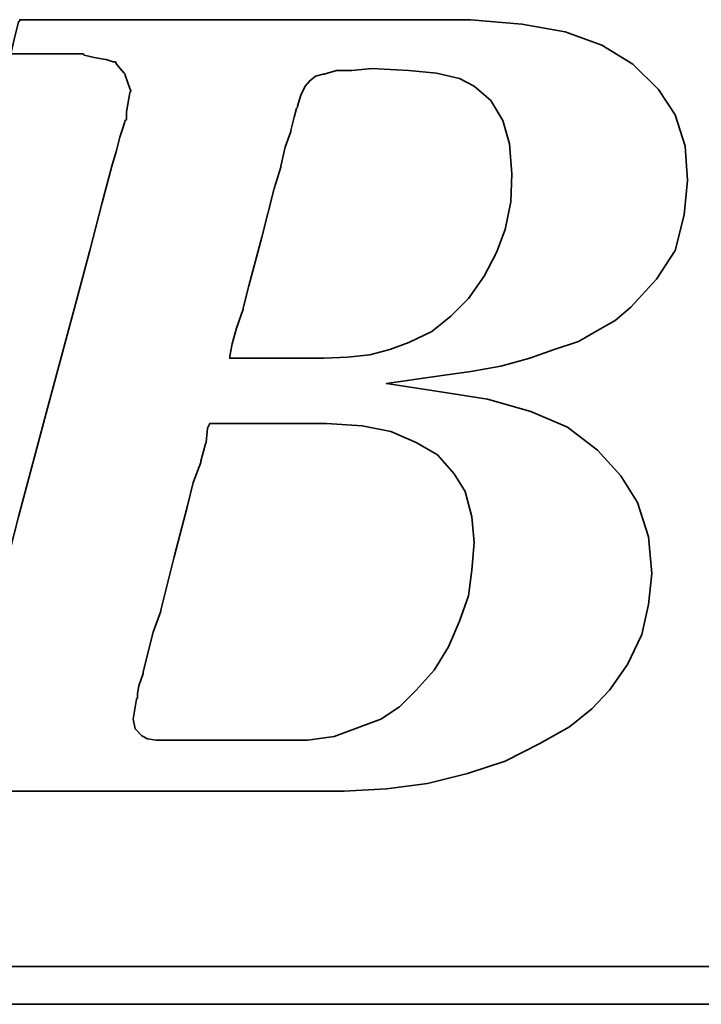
# Model space of a CAD drawing. Extents: x 8 to 593, y 42 to 126.
# Tile 33 of 51: x 146.49 to 147.74, y 90.55 to 92.37. Entities that reach past the tile are written whole.
import ezdxf

# ---------------------------------------------------------------- set-up
doc = ezdxf.new("R2010")
doc.units = 0
doc.header["$LTSCALE"] = 3
doc.header["$MEASUREMENT"] = 0
doc.layers.add('DIM', color=4, linetype='CONTINUOUS')
doc.layers.add('layer 1', color=7, linetype='CONTINUOUS')

# ---------------------------------------------------------------- blocks, each defined once
blk = doc.blocks.new('TBI MOTION logo(完整正式版)')
at = {"layer": 'layer 1', "color": 22, "lineweight": 35}
for points, knots in [([(-64.65375, -6.86375), (-64.65375, -6.86375), (-64.84375, -7.29625), (-64.84375, -7.29625), (-64.84375, -7.29625), (-64.84375, -7.29625), (-64.86875, -7.34375), (-64.86875, -7.34375), (-64.86875, -7.34375), (-64.86875, -7.34375), (-64.86875, -7.36875), (-64.86875, -7.36875), (-64.86875, -7.36875), (-64.86875, -7.36875), (-65.15375, -7.65375), (-65.15375, -7.65375), (-65.15375, -7.65375), (-65.15375, -7.65375), (-65.17875, -7.65375), (-65.17875, -7.65375), (-65.17875, -7.65375), (-65.17875, -7.65375), (-65.20375, -7.67875), (-65.20375, -7.67875), (-65.20375, -7.67875), (-65.20375, -7.67875), (-65.58875, -7.87125), (-65.58875, -7.87125), (-65.58875, -7.87125), (-65.58875, -7.87125), (-65.63375, -7.87125), (-65.63375, -7.87125), (-65.63375, -7.87125), (-65.63375, -7.87125), (-65.65875, -7.89375), (-65.65875, -7.89375), (-65.65875, -7.89375), (-65.65875, -7.89375), (-66.09375, -7.94375), (-66.09375, -7.94375), (-66.09375, -7.94375), (-66.09375, -7.94375), (-66.11375, -7.94375), (-66.11375, -7.94375), (-66.11375, -7.94375), (-66.11375, -7.94375), (-66.16375, -7.94375), (-66.16375, -7.94375), (-66.16375, -7.94375), (-66.16375, -7.94375), (-66.30875, -7.94375), (-66.30875, -7.94375), (-66.30875, -7.94375), (-66.30875, -7.94375), (-66.69375, -7.94375), (-66.69375, -7.94375), (-66.69375, -7.94375), (-66.69375, -7.94375), (-67.07375, -7.94375), (-67.07375, -7.94375), (-67.07375, -7.94375), (-67.07375, -7.94375), (-67.12375, -7.94375), (-67.12375, -7.94375), (-67.12375, -7.94375), (-67.12375, -7.94375), (-67.12375, -7.96625), (-67.12375, -7.96625), (-67.12375, -7.96625), (-67.12375, -7.96625), (-67.14875, -7.99125), (-67.14875, -7.99125), (-67.14875, -7.99125), (-67.14875, -7.99125), (-67.24375, -8.34875), (-67.24375, -8.34875), (-67.24375, -8.34875), (-67.24375, -8.34875), (-67.31375, -8.68625), (-67.31375, -8.68625), (-67.31375, -8.68625), (-67.31375, -8.68625), (-67.26875, -8.68625), (-67.26875, -8.68625), (-67.26875, -8.68625), (-67.26875, -8.68625), (-67.07375, -8.68625), (-67.07375, -8.68625), (-67.07375, -8.68625), (-67.07375, -8.68625), (-66.54875, -8.68625), (-66.54875, -8.68625), (-66.54875, -8.68625), (-66.54875, -8.68625), (-65.82625, -8.68625), (-65.82625, -8.68625), (-65.82625, -8.68625), (-65.82625, -8.68625), (-65.01375, -8.68625), (-65.01375, -8.68625), (-65.01375, -8.68625), (-65.01375, -8.68625), (-64.05375, -8.68625), (-64.05375, -8.68625), (-64.05375, -8.68625), (-64.05375, -8.68625), (-62.08375, -8.68625), (-62.08375, -8.68625), (-62.08375, -8.68625), (-62.08375, -8.68625), (-60.06875, -8.68625), (-60.06875, -8.68625), (-60.06875, -8.68625), (-60.06875, -8.68625), (-59.10875, -8.68625), (-59.10875, -8.68625), (-59.10875, -8.68625), (-59.10875, -8.68625), (-58.29375, -8.68625), (-58.29375, -8.68625), (-58.29375, -8.68625), (-58.29375, -8.68625), (-57.57375, -8.68625), (-57.57375, -8.68625), (-57.57375, -8.68625), (-57.57375, -8.68625), (-57.04875, -8.68625), (-57.04875, -8.68625), (-57.04875, -8.68625), (-57.04875, -8.68625), (-56.85375, -8.68625), (-56.85375, -8.68625), (-56.85375, -8.68625), (-56.85375, -8.68625), (-56.70875, -8.68625), (-56.70875, -8.68625), (-56.70875, -8.68625), (-56.70875, -8.68625), (-56.61375, -8.68625), (-56.61375, -8.68625), (-56.61375, -8.68625), (-56.61375, -8.68625), (-56.56875, -8.68625), (-56.56875, -8.68625), (-56.56875, -8.68625), (-56.56875, -8.68625), (-55.65375, -8.63875), (-55.65375, -8.63875), (-55.65375, -8.63875), (-55.65375, -8.63875), (-54.76875, -8.51875), (-54.76875, -8.51875), (-54.76875, -8.51875), (-54.76875, -8.51875), (-53.90375, -8.30375), (-53.90375, -8.30375), (-53.90375, -8.30375), (-53.90375, -8.30375), (-53.08875, -8.03875), (-53.08875, -8.03875), (-53.08875, -8.03875), (-53.08875, -8.03875), (-52.34375, -7.65375), (-52.34375, -7.65375), (-52.34375, -7.65375), (-52.34375, -7.65375), (-51.69875, -7.29625), (-51.69875, -7.29625), (-51.69875, -7.29625), (-51.69875, -7.29625), (-51.21875, -6.91125), (-51.21875, -6.91125), (-51.21875, -6.91125), (-51.21875, -6.91125), (-50.83375, -6.50375), (-50.83375, -6.50375), (-50.83375, -6.50375), (-50.83375, -6.50375), (-50.44875, -5.94875), (-50.44875, -5.94875), (-50.44875, -5.94875), (-50.44875, -5.94875), (-50.13875, -5.30375), (-50.13875, -5.30375), (-50.13875, -5.30375), (-50.13875, -5.30375), (-49.99375, -4.65375), (-49.99375, -4.65375), (-49.99375, -4.65375), (-49.99375, -4.65375), (-49.92375, -3.98375), (-49.92375, -3.98375), (-49.92375, -3.98375), (-49.92375, -3.98375), (-49.99375, -3.19374), (-49.99375, -3.19374), (-49.99375, -3.19374), (-49.99375, -3.19374), (-50.23374, -2.44874), (-50.23374, -2.44874), (-50.23374, -2.44874), (-50.23374, -2.44874), (-50.59375, -1.87374), (-50.59375, -1.87374), (-50.59375, -1.87374), (-50.59375, -1.87374), (-51.09875, -1.31874), (-51.09875, -1.31874), (-51.09875, -1.31874), (-51.09875, -1.31874), (-51.74375, -0.81875), (-51.74375, -0.81875), (-51.74375, -0.81875), (-51.74375, -0.81875), (-52.53875, -0.48125), (-52.53875, -0.48125), (-52.53875, -0.48125), (-52.53875, -0.48125), (-53.47375, -0.21875), (-53.47375, -0.21875), (-53.47375, -0.21875), (-53.47375, -0.21875), (-54.52875, -0.04874), (-54.52875, -0.04874), (-54.52875, -0.04874), (-54.52875, -0.04874), (-55.65375, 0.12125), (-55.65375, 0.12125), (-55.65375, 0.12125), (-55.65375, 0.12125), (-54.50375, 0.28624), (-54.50375, 0.28624), (-54.50375, 0.28624), (-54.50375, 0.28624), (-53.83375, 0.38124), (-53.83375, 0.38124), (-53.83375, 0.38124), (-53.83375, 0.38124), (-53.18375, 0.50125), (-53.18375, 0.50125), (-53.18375, 0.50125), (-53.18375, 0.50125), (-52.55875, 0.66874), (-52.55875, 0.66874), (-52.55875, 0.66874), (-52.55875, 0.66874), (-52.03375, 0.86124), (-52.03375, 0.86124), (-52.03375, 0.86124), (-52.03375, 0.86124), (-51.50374, 1.03124), (-51.50374, 1.03124), (-51.50374, 1.03124), (-51.50374, 1.03124), (-51.09875, 1.27125), (-51.09875, 1.27125), (-51.09875, 1.27125), (-51.09875, 1.27125), (-50.71375, 1.48624), (-50.71375, 1.48624), (-50.71375, 1.48624), (-50.71375, 1.48624), (-50.37625, 1.77625), (-50.37625, 1.77625), (-50.37625, 1.77625), (-50.37625, 1.77625), (-49.82375, 2.37625), (-49.82375, 2.37625), (-49.82375, 2.37625), (-49.82375, 2.37625), (-49.41875, 2.99625), (-49.41875, 2.99625), (-49.41875, 2.99625), (-49.41875, 2.99625), (-49.22375, 3.76625), (-49.22375, 3.76625), (-49.22375, 3.76625), (-49.22375, 3.76625), (-49.15375, 4.50874), (-49.15375, 4.50874), (-49.15375, 4.50874), (-49.15375, 4.50874), (-49.20375, 5.25125), (-49.20375, 5.25125), (-49.20375, 5.25125), (-49.20375, 5.25125), (-49.41875, 5.92625), (-49.41875, 5.92625), (-49.41875, 5.92625), (-49.41875, 5.92625), (-49.77875, 6.47625), (-49.77875, 6.47625), (-49.77875, 6.47625), (-49.77875, 6.47625), (-50.33125, 7.02624), (-50.33125, 7.02624), (-50.33125, 7.02624), (-50.33125, 7.02624), (-51.00125, 7.43625), (-51.00125, 7.43625), (-51.00125, 7.43625), (-51.00125, 7.43625), (-51.79375, 7.72625), (-51.79375, 7.72625), (-51.79375, 7.72625), (-51.79375, 7.72625), (-52.72875, 7.89124), (-52.72875, 7.89124), (-52.72875, 7.89124), (-52.72875, 7.89124), (-53.83375, 7.98625), (-53.83375, 7.98625), (-53.83375, 7.98625), (-53.83375, 7.98625), (-53.92875, 7.98625), (-53.92875, 7.98625), (-53.92875, 7.98625), (-53.92875, 7.98625), (-54.26375, 7.98625), (-54.26375, 7.98625), (-54.26375, 7.98625), (-54.26375, 7.98625), (-54.74375, 7.98625), (-54.74375, 7.98625), (-54.74375, 7.98625), (-54.74375, 7.98625), (-55.36875, 7.98625), (-55.36875, 7.98625), (-55.36875, 7.98625), (-55.36875, 7.98625), (-56.13375, 7.98625), (-56.13375, 7.98625), (-56.13375, 7.98625), (-56.13375, 7.98625), (-56.94875, 7.98625), (-56.94875, 7.98625), (-56.94875, 7.98625), (-56.94875, 7.98625), (-58.77625, 7.98625), (-58.77625, 7.98625), (-58.77625, 7.98625), (-58.77625, 7.98625), (-60.59875, 7.98625), (-60.59875, 7.98625), (-60.59875, 7.98625), (-60.59875, 7.98625), (-61.41375, 7.98625), (-61.41375, 7.98625), (-61.41375, 7.98625), (-61.41375, 7.98625), (-62.17875, 7.98625), (-62.17875, 7.98625), (-62.17875, 7.98625), (-62.17875, 7.98625), (-62.80375, 7.98625), (-62.80375, 7.98625), (-62.80375, 7.98625), (-62.80375, 7.98625), (-63.30625, 7.98625), (-63.30625, 7.98625), (-63.30625, 7.98625), (-63.30625, 7.98625), (-63.57375, 7.98625), (-63.57375, 7.98625), (-63.57375, 7.98625), (-63.57375, 7.98625), (-63.57375, 7.96375), (-63.57375, 7.96375), (-63.57375, 7.96375), (-63.57375, 7.96375), (-63.59875, 7.94125), (-63.59875, 7.94125), (-63.59875, 7.94125), (-63.59875, 7.94125), (-63.69375, 7.55625), (-63.69375, 7.55625), (-63.69375, 7.55625), (-63.69375, 7.55625), (-63.76375, 7.24624), (-63.76375, 7.24624), (-63.76375, 7.24624), (-63.76375, 7.24624), (-63.23875, 7.24624), (-63.23875, 7.24624), (-63.23875, 7.24624), (-63.23875, 7.24624), (-62.75875, 7.24624), (-62.75875, 7.24624), (-62.75875, 7.24624), (-62.75875, 7.24624), (-62.61125, 7.24624), (-62.61125, 7.24624), (-62.61125, 7.24624), (-62.61125, 7.24624), (-62.56625, 7.24624), (-62.56625, 7.24624), (-62.56625, 7.24624), (-62.56625, 7.24624), (-62.22875, 7.24624), (-62.22875, 7.24624), (-62.22875, 7.24624), (-62.22875, 7.24624), (-62.20375, 7.24624), (-62.20375, 7.24624), (-62.20375, 7.24624), (-62.20375, 7.24624), (-62.17875, 7.21875), (-62.17875, 7.21875), (-62.17875, 7.21875), (-62.17875, 7.21875), (-61.96375, 7.17125), (-61.96375, 7.17125), (-61.96375, 7.17125), (-61.96375, 7.17125), (-61.72375, 7.12624), (-61.72375, 7.12624), (-61.72375, 7.12624), (-61.72375, 7.12624), (-61.70375, 7.12624), (-61.70375, 7.12624), (-61.70375, 7.12624), (-61.70375, 7.12624), (-61.55875, 7.07624), (-61.55875, 7.07624), (-61.55875, 7.07624), (-61.55875, 7.07624), (-61.50875, 7.07624), (-61.50875, 7.07624), (-61.50875, 7.07624), (-61.50875, 7.07624), (-61.48375, 7.02624), (-61.48375, 7.02624), (-61.48375, 7.02624), (-61.48375, 7.02624), (-61.31875, 6.83375), (-61.31875, 6.83375), (-61.31875, 6.83375), (-61.31875, 6.83375), (-61.29375, 6.81125), (-61.29375, 6.81125), (-61.29375, 6.81125), (-61.29375, 6.81125), (-61.29375, 6.78625), (-61.29375, 6.78625), (-61.29375, 6.78625), (-61.29375, 6.78625), (-61.19875, 6.50124), (-61.19875, 6.50124), (-61.19875, 6.50124), (-61.19875, 6.50124), (-61.17375, 6.45124), (-61.17375, 6.45124), (-61.17375, 6.45124), (-61.17375, 6.45124), (-61.19875, 6.40625), (-61.19875, 6.40625), (-61.19875, 6.40625), (-61.19875, 6.40625), (-61.26875, 5.99624), (-61.26875, 5.99624), (-61.26875, 5.99624), (-61.26875, 5.99624), (-61.26875, 5.85125), (-61.26875, 5.85125), (-61.26875, 5.85125), (-61.26875, 5.85125), (-61.26875, 5.82625), (-61.26875, 5.82625), (-61.26875, 5.82625), (-61.26875, 5.82625), (-61.29375, 5.80625), (-61.29375, 5.80625), (-61.29375, 5.80625), (-61.29375, 5.80625), (-61.34125, 5.66125), (-61.34125, 5.66125), (-61.34125, 5.66125), (-61.34125, 5.66125), (-61.41375, 5.44625), (-61.41375, 5.44625), (-61.41375, 5.44625), (-61.41375, 5.44625), (-61.48375, 5.15625), (-61.48375, 5.15625), (-61.48375, 5.15625), (-61.48375, 5.15625), (-61.58375, 4.82124), (-61.58375, 4.82124), (-61.58375, 4.82124), (-61.58375, 4.82124), (-61.79875, 4.00375), (-61.79875, 4.00375), (-61.79875, 4.00375), (-61.79875, 4.00375), (-62.05875, 2.99625), (-62.05875, 2.99625), (-62.05875, 2.99625), (-62.05875, 2.99625), (-62.34875, 1.91625), (-62.34875, 1.91625), (-62.34875, 1.91625), (-62.34875, 1.91625), (-62.97375, -0.41124), (-62.97375, -0.41124), (-62.97375, -0.41124), (-62.97375, -0.41124), (-63.59875, -2.75875), (-63.59875, -2.75875), (-63.59875, -2.75875), (-63.59875, -2.75875), (-63.88375, -3.86374), (-63.88375, -3.86374), (-63.88375, -3.86374), (-63.88375, -3.86374), (-64.14875, -4.82374), (-64.14875, -4.82374), (-64.14875, -4.82374), (-64.14875, -4.82374), (-64.36375, -5.64125), (-64.36375, -5.64125), (-64.36375, -5.64125), (-64.36375, -5.64125), (-64.43625, -5.97625), (-64.43625, -5.97625), (-64.43625, -5.97625), (-64.43625, -5.97625), (-64.50875, -6.28625), (-64.50875, -6.28625), (-64.50875, -6.28625), (-64.50875, -6.28625), (-64.50875, -6.30875), (-64.50875, -6.30875), (-64.50875, -6.30875), (-64.50875, -6.30875), (-64.57875, -6.50375), (-64.57875, -6.50375), (-64.57875, -6.50375), (-64.57875, -6.50375), (-64.62875, -6.69625), (-64.62875, -6.69625), (-64.62875, -6.69625), (-64.62875, -6.69625), (-64.62875, -6.76875), (-64.62875, -6.76875), (-64.62875, -6.76875), (-64.62875, -6.76875), (-64.62875, -6.81375), (-64.62875, -6.81375), (-64.62875, -6.81375), (-64.62875, -6.81375), (-64.62875, -6.83875), (-64.62875, -6.83875), (-64.62875, -6.83875), (-64.62875, -6.83875), (-64.65375, -6.86375), (-64.65375, -6.86375)], [0, 0, 0, 0, 0.00719424, 0.00719424, 0.00719424, 0.00719424, 0.01438849, 0.01438849, 0.01438849, 0.01438849, 0.02158273, 0.02158273, 0.02158273, 0.02158273, 0.02877698, 0.02877698, 0.02877698, 0.02877698, 0.03597122, 0.03597122, 0.03597122, 0.03597122, 0.04316547, 0.04316547, 0.04316547, 0.04316547, 0.05035971, 0.05035971, 0.05035971, 0.05035971, 0.05755396, 0.05755396, 0.05755396, 0.05755396, 0.0647482, 0.0647482, 0.0647482, 0.0647482, 0.07194245, 0.07194245, 0.07194245, 0.07194245, 0.07913669, 0.07913669, 0.07913669, 0.07913669, 0.08633094, 0.08633094, 0.08633094, 0.08633094, 0.09352518, 0.09352518, 0.09352518, 0.09352518, 0.10071942, 0.10071942, 0.10071942, 0.10071942, 0.10791367, 0.10791367, 0.10791367, 0.10791367, 0.11510791, 0.11510791, 0.11510791, 0.11510791, 0.12230216, 0.12230216, 0.12230216, 0.12230216, 0.1294964, 0.1294964, 0.1294964, 0.1294964, 0.13669065, 0.13669065, 0.13669065, 0.13669065, 0.14388489, 0.14388489, 0.14388489, 0.14388489, 0.15107914, 0.15107914, 0.15107914, 0.15107914, 0.15827338, 0.15827338, 0.15827338, 0.15827338, 0.16546763, 0.16546763, 0.16546763, 0.16546763, 0.17266187, 0.17266187, 0.17266187, 0.17266187, 0.17985612, 0.17985612, 0.17985612, 0.17985612, 0.18705036, 0.18705036, 0.18705036, 0.18705036, 0.1942446, 0.1942446, 0.1942446, 0.1942446, 0.20143885, 0.20143885, 0.20143885, 0.20143885, 0.20863309, 0.20863309, 0.20863309, 0.20863309, 0.21582734, 0.21582734, 0.21582734, 0.21582734, 0.22302158, 0.22302158, 0.22302158, 0.22302158, 0.23021583, 0.23021583, 0.23021583, 0.23021583, 0.23741007, 0.23741007, 0.23741007, 0.23741007, 0.24460432, 0.24460432, 0.24460432, 0.24460432, 0.25179856, 0.25179856, 0.25179856, 0.25179856, 0.25899281, 0.25899281, 0.25899281, 0.25899281, 0.26618705, 0.26618705, 0.26618705, 0.26618705, 0.27338129, 0.27338129, 0.27338129, 0.27338129, 0.28057554, 0.28057554, 0.28057554, 0.28057554, 0.28776978, 0.28776978, 0.28776978, 0.28776978, 0.29496403, 0.29496403, 0.29496403, 0.29496403, 0.30215827, 0.30215827, 0.30215827, 0.30215827, 0.30935252, 0.30935252, 0.30935252, 0.30935252, 0.31654676, 0.31654676, 0.31654676, 0.31654676, 0.32374101, 0.32374101, 0.32374101, 0.32374101, 0.33093525, 0.33093525, 0.33093525, 0.33093525, 0.3381295, 0.3381295, 0.3381295, 0.3381295, 0.34532374, 0.34532374, 0.34532374, 0.34532374, 0.35251799, 0.35251799, 0.35251799, 0.35251799, 0.35971223, 0.35971223, 0.35971223, 0.35971223, 0.36690647, 0.36690647, 0.36690647, 0.36690647, 0.37410072, 0.37410072, 0.37410072, 0.37410072, 0.38129496, 0.38129496, 0.38129496, 0.38129496, 0.38848921, 0.38848921, 0.38848921, 0.38848921, 0.39568345, 0.39568345, 0.39568345, 0.39568345, 0.4028777, 0.4028777, 0.4028777, 0.4028777, 0.41007194, 0.41007194, 0.41007194, 0.41007194, 0.41726619, 0.41726619, 0.41726619, 0.41726619, 0.42446043, 0.42446043, 0.42446043, 0.42446043, 0.43165468, 0.43165468, 0.43165468, 0.43165468, 0.43884892, 0.43884892, 0.43884892, 0.43884892, 0.44604317, 0.44604317, 0.44604317, 0.44604317, 0.45323741, 0.45323741, 0.45323741, 0.45323741, 0.46043165, 0.46043165, 0.46043165, 0.46043165, 0.4676259, 0.4676259, 0.4676259, 0.4676259, 0.47482014, 0.47482014, 0.47482014, 0.47482014, 0.48201439, 0.48201439, 0.48201439, 0.48201439, 0.48920863, 0.48920863, 0.48920863, 0.48920863, 0.49640288, 0.49640288, 0.49640288, 0.49640288, 0.50359712, 0.50359712, 0.50359712, 0.50359712, 0.51079137, 0.51079137, 0.51079137, 0.51079137, 0.51798561, 0.51798561, 0.51798561, 0.51798561, 0.52517986, 0.52517986, 0.52517986, 0.52517986, 0.5323741, 0.5323741, 0.5323741, 0.5323741, 0.53956835, 0.53956835, 0.53956835, 0.53956835, 0.54676259, 0.54676259, 0.54676259, 0.54676259, 0.55395683, 0.55395683, 0.55395683, 0.55395683, 0.56115108, 0.56115108, 0.56115108, 0.56115108, 0.56834532, 0.56834532, 0.56834532, 0.56834532, 0.57553957, 0.57553957, 0.57553957, 0.57553957, 0.58273381, 0.58273381, 0.58273381, 0.58273381, 0.58992806, 0.58992806, 0.58992806, 0.58992806, 0.5971223, 0.5971223, 0.5971223, 0.5971223, 0.60431655, 0.60431655, 0.60431655, 0.60431655, 0.61151079, 0.61151079, 0.61151079, 0.61151079, 0.61870504, 0.61870504, 0.61870504, 0.61870504, 0.62589928, 0.62589928, 0.62589928, 0.62589928, 0.63309353, 0.63309353, 0.63309353, 0.63309353, 0.64028777, 0.64028777, 0.64028777, 0.64028777, 0.64748201, 0.64748201, 0.64748201, 0.64748201, 0.65467626, 0.65467626, 0.65467626, 0.65467626, 0.6618705, 0.6618705, 0.6618705, 0.6618705, 0.66906475, 0.66906475, 0.66906475, 0.66906475, 0.67625899, 0.67625899, 0.67625899, 0.67625899, 0.68345324, 0.68345324, 0.68345324, 0.68345324, 0.69064748, 0.69064748, 0.69064748, 0.69064748, 0.69784173, 0.69784173, 0.69784173, 0.69784173, 0.70503597, 0.70503597, 0.70503597, 0.70503597, 0.71223022, 0.71223022, 0.71223022, 0.71223022, 0.71942446, 0.71942446, 0.71942446, 0.71942446, 0.72661871, 0.72661871, 0.72661871, 0.72661871, 0.73381295, 0.73381295, 0.73381295, 0.73381295, 0.74100719, 0.74100719, 0.74100719, 0.74100719, 0.74820144, 0.74820144, 0.74820144, 0.74820144, 0.75539568, 0.75539568, 0.75539568, 0.75539568, 0.76258993, 0.76258993, 0.76258993, 0.76258993, 0.76978417, 0.76978417, 0.76978417, 0.76978417, 0.77697842, 0.77697842, 0.77697842, 0.77697842, 0.78417266, 0.78417266, 0.78417266, 0.78417266, 0.79136691, 0.79136691, 0.79136691, 0.79136691, 0.79856115, 0.79856115, 0.79856115, 0.79856115, 0.8057554, 0.8057554, 0.8057554, 0.8057554, 0.81294964, 0.81294964, 0.81294964, 0.81294964, 0.82014388, 0.82014388, 0.82014388, 0.82014388, 0.82733813, 0.82733813, 0.82733813, 0.82733813, 0.83453237, 0.83453237, 0.83453237, 0.83453237, 0.84172662, 0.84172662, 0.84172662, 0.84172662, 0.84892086, 0.84892086, 0.84892086, 0.84892086, 0.85611511, 0.85611511, 0.85611511, 0.85611511, 0.86330935, 0.86330935, 0.86330935, 0.86330935, 0.8705036, 0.8705036, 0.8705036, 0.8705036, 0.87769784, 0.87769784, 0.87769784, 0.87769784, 0.88489209, 0.88489209, 0.88489209, 0.88489209, 0.89208633, 0.89208633, 0.89208633, 0.89208633, 0.89928058, 0.89928058, 0.89928058, 0.89928058, 0.90647482, 0.90647482, 0.90647482, 0.90647482, 0.91366906, 0.91366906, 0.91366906, 0.91366906, 0.92086331, 0.92086331, 0.92086331, 0.92086331, 0.92805755, 0.92805755, 0.92805755, 0.92805755, 0.9352518, 0.9352518, 0.9352518, 0.9352518, 0.94244604, 0.94244604, 0.94244604, 0.94244604, 0.94964029, 0.94964029, 0.94964029, 0.94964029, 0.95683453, 0.95683453, 0.95683453, 0.95683453, 0.96402878, 0.96402878, 0.96402878, 0.96402878, 0.97122302, 0.97122302, 0.97122302, 0.97122302, 0.97841727, 0.97841727, 0.97841727, 0.97841727, 0.98561151, 0.98561151, 0.98561151, 0.98561151, 0.99280576, 0.99280576, 0.99280576, 0.99280576, 1, 1, 1, 1]), ([(-57.50375, 6.35625), (-57.50375, 6.35625), (-57.57375, 6.11625), (-57.57375, 6.11625), (-57.57375, 6.11625), (-57.57375, 6.11625), (-57.57375, 6.09125), (-57.57375, 6.09125), (-57.57375, 6.09125), (-57.57375, 6.09125), (-57.59875, 6.06625), (-57.59875, 6.06625), (-57.59875, 6.06625), (-57.59875, 6.06625), (-57.64875, 5.87625), (-57.64875, 5.87625), (-57.64875, 5.87625), (-57.64875, 5.87625), (-57.71875, 5.58875), (-57.71875, 5.58875), (-57.71875, 5.58875), (-57.71875, 5.58875), (-57.71875, 5.56625), (-57.71875, 5.56625), (-57.71875, 5.56625), (-57.71875, 5.56625), (-57.83875, 5.23125), (-57.83875, 5.23125), (-57.83875, 5.23125), (-57.83875, 5.23125), (-57.93625, 4.82124), (-57.93625, 4.82124), (-57.93625, 4.82124), (-57.93625, 4.82124), (-57.93625, 4.79624), (-57.93625, 4.79624), (-57.93625, 4.79624), (-57.93625, 4.79624), (-58.07875, 4.34125), (-58.07875, 4.34125), (-58.07875, 4.34125), (-58.07875, 4.34125), (-58.34375, 3.28625), (-58.34375, 3.28625), (-58.34375, 3.28625), (-58.34375, 3.28625), (-58.62875, 2.23124), (-58.62875, 2.23124), (-58.62875, 2.23124), (-58.62875, 2.23124), (-58.74875, 1.75125), (-58.74875, 1.75125), (-58.74875, 1.75125), (-58.74875, 1.75125), (-58.74875, 1.72625), (-58.74875, 1.72625), (-58.74875, 1.72625), (-58.74875, 1.72625), (-58.89375, 1.31625), (-58.89375, 1.31625), (-58.89375, 1.31625), (-58.89375, 1.31625), (-58.98875, 0.98124), (-58.98875, 0.98124), (-58.98875, 0.98124), (-58.98875, 0.98124), (-59.03875, 0.71625), (-59.03875, 0.71625), (-59.03875, 0.71625), (-59.03875, 0.71625), (-59.03875, 0.66874), (-59.03875, 0.66874), (-59.03875, 0.66874), (-59.03875, 0.66874), (-58.91875, 0.66874), (-58.91875, 0.66874), (-58.91875, 0.66874), (-58.91875, 0.66874), (-58.53375, 0.66874), (-58.53375, 0.66874), (-58.53375, 0.66874), (-58.53375, 0.66874), (-58.10375, 0.66874), (-58.10375, 0.66874), (-58.10375, 0.66874), (-58.10375, 0.66874), (-57.66875, 0.66874), (-57.66875, 0.66874), (-57.66875, 0.66874), (-57.66875, 0.66874), (-57.33375, 0.66874), (-57.33375, 0.66874), (-57.33375, 0.66874), (-57.33375, 0.66874), (-57.09375, 0.66874), (-57.09375, 0.66874), (-57.09375, 0.66874), (-57.09375, 0.66874), (-56.99875, 0.66874), (-56.99875, 0.66874), (-56.99875, 0.66874), (-56.99875, 0.66874), (-56.49375, 0.69374), (-56.49375, 0.69374), (-56.49375, 0.69374), (-56.49375, 0.69374), (-56.01375, 0.74374), (-56.01375, 0.74374), (-56.01375, 0.74374), (-56.01375, 0.74374), (-55.58375, 0.86124), (-55.58375, 0.86124), (-55.58375, 0.86124), (-55.58375, 0.86124), (-55.17375, 1.00624), (-55.17375, 1.00624), (-55.17375, 1.00624), (-55.17375, 1.00624), (-54.67375, 1.24625), (-54.67375, 1.24625), (-54.67375, 1.24625), (-54.67375, 1.24625), (-54.26375, 1.58124), (-54.26375, 1.58124), (-54.26375, 1.58124), (-54.26375, 1.58124), (-53.87875, 1.96374), (-53.87875, 1.96374), (-53.87875, 1.96374), (-53.87875, 1.96374), (-53.54375, 2.44625), (-53.54375, 2.44625), (-53.54375, 2.44625), (-53.54375, 2.44625), (-53.27875, 2.95125), (-53.27875, 2.95125), (-53.27875, 2.95125), (-53.27875, 2.95125), (-53.08875, 3.45124), (-53.08875, 3.45124), (-53.08875, 3.45124), (-53.08875, 3.45124), (-52.96875, 4.05124), (-52.96875, 4.05124), (-52.96875, 4.05124), (-52.96875, 4.05124), (-52.94375, 4.65125), (-52.94375, 4.65125), (-52.94375, 4.65125), (-52.94375, 4.65125), (-52.99375, 5.30125), (-52.99375, 5.30125), (-52.99375, 5.30125), (-52.99375, 5.30125), (-53.13875, 5.80625), (-53.13875, 5.80625), (-53.13875, 5.80625), (-53.13875, 5.80625), (-53.39875, 6.23625), (-53.39875, 6.23625), (-53.39875, 6.23625), (-53.39875, 6.23625), (-53.75875, 6.54875), (-53.75875, 6.54875), (-53.75875, 6.54875), (-53.75875, 6.54875), (-54.07375, 6.71625), (-54.07375, 6.71625), (-54.07375, 6.71625), (-54.07375, 6.71625), (-54.57375, 6.83375), (-54.57375, 6.83375), (-54.57375, 6.83375), (-54.57375, 6.83375), (-55.17375, 6.88625), (-55.17375, 6.88625), (-55.17375, 6.88625), (-55.17375, 6.88625), (-55.96875, 6.93125), (-55.96875, 6.93125), (-55.96875, 6.93125), (-55.96875, 6.93125), (-56.39875, 6.88625), (-56.39875, 6.88625), (-56.39875, 6.88625), (-56.39875, 6.88625), (-56.42125, 6.88625), (-56.42125, 6.88625), (-56.42125, 6.88625), (-56.42125, 6.88625), (-56.73375, 6.88625), (-56.73375, 6.88625), (-56.73375, 6.88625), (-56.73375, 6.88625), (-56.99875, 6.81125), (-56.99875, 6.81125), (-56.99875, 6.81125), (-56.99875, 6.81125), (-57.02375, 6.81125), (-57.02375, 6.81125), (-57.02375, 6.81125), (-57.02375, 6.81125), (-57.18875, 6.76625), (-57.18875, 6.76625), (-57.18875, 6.76625), (-57.18875, 6.76625), (-57.30875, 6.66625), (-57.30875, 6.66625), (-57.30875, 6.66625), (-57.30875, 6.66625), (-57.40875, 6.54875), (-57.40875, 6.54875), (-57.40875, 6.54875), (-57.40875, 6.54875), (-57.50375, 6.35625), (-57.50375, 6.35625)], [0, 0, 0, 0, 0.01851852, 0.01851852, 0.01851852, 0.01851852, 0.03703704, 0.03703704, 0.03703704, 0.03703704, 0.05555556, 0.05555556, 0.05555556, 0.05555556, 0.07407407, 0.07407407, 0.07407407, 0.07407407, 0.09259259, 0.09259259, 0.09259259, 0.09259259, 0.11111111, 0.11111111, 0.11111111, 0.11111111, 0.12962963, 0.12962963, 0.12962963, 0.12962963, 0.14814815, 0.14814815, 0.14814815, 0.14814815, 0.16666667, 0.16666667, 0.16666667, 0.16666667, 0.18518519, 0.18518519, 0.18518519, 0.18518519, 0.2037037, 0.2037037, 0.2037037, 0.2037037, 0.22222222, 0.22222222, 0.22222222, 0.22222222, 0.24074074, 0.24074074, 0.24074074, 0.24074074, 0.25925926, 0.25925926, 0.25925926, 0.25925926, 0.27777778, 0.27777778, 0.27777778, 0.27777778, 0.2962963, 0.2962963, 0.2962963, 0.2962963, 0.31481481, 0.31481481, 0.31481481, 0.31481481, 0.33333333, 0.33333333, 0.33333333, 0.33333333, 0.35185185, 0.35185185, 0.35185185, 0.35185185, 0.37037037, 0.37037037, 0.37037037, 0.37037037, 0.38888889, 0.38888889, 0.38888889, 0.38888889, 0.40740741, 0.40740741, 0.40740741, 0.40740741, 0.42592593, 0.42592593, 0.42592593, 0.42592593, 0.44444444, 0.44444444, 0.44444444, 0.44444444, 0.46296296, 0.46296296, 0.46296296, 0.46296296, 0.48148148, 0.48148148, 0.48148148, 0.48148148, 0.5, 0.5, 0.5, 0.5, 0.51851852, 0.51851852, 0.51851852, 0.51851852, 0.53703704, 0.53703704, 0.53703704, 0.53703704, 0.55555556, 0.55555556, 0.55555556, 0.55555556, 0.57407407, 0.57407407, 0.57407407, 0.57407407, 0.59259259, 0.59259259, 0.59259259, 0.59259259, 0.61111111, 0.61111111, 0.61111111, 0.61111111, 0.62962963, 0.62962963, 0.62962963, 0.62962963, 0.64814815, 0.64814815, 0.64814815, 0.64814815, 0.66666667, 0.66666667, 0.66666667, 0.66666667, 0.68518519, 0.68518519, 0.68518519, 0.68518519, 0.7037037, 0.7037037, 0.7037037, 0.7037037, 0.72222222, 0.72222222, 0.72222222, 0.72222222, 0.74074074, 0.74074074, 0.74074074, 0.74074074, 0.75925926, 0.75925926, 0.75925926, 0.75925926, 0.77777778, 0.77777778, 0.77777778, 0.77777778, 0.7962963, 0.7962963, 0.7962963, 0.7962963, 0.81481481, 0.81481481, 0.81481481, 0.81481481, 0.83333333, 0.83333333, 0.83333333, 0.83333333, 0.85185185, 0.85185185, 0.85185185, 0.85185185, 0.87037037, 0.87037037, 0.87037037, 0.87037037, 0.88888889, 0.88888889, 0.88888889, 0.88888889, 0.90740741, 0.90740741, 0.90740741, 0.90740741, 0.92592593, 0.92592593, 0.92592593, 0.92592593, 0.94444444, 0.94444444, 0.94444444, 0.94444444, 0.96296296, 0.96296296, 0.96296296, 0.96296296, 0.98148148, 0.98148148, 0.98148148, 0.98148148, 1, 1, 1, 1]), ([(-61.03125, -6.57375), (-61.03125, -6.57375), (-61.03125, -6.67125), (-61.03125, -6.67125), (-61.03125, -6.67125), (-61.03125, -6.67125), (-61.05375, -6.69625), (-61.05375, -6.69625), (-61.05375, -6.69625), (-61.05375, -6.69625), (-61.12375, -7.12875), (-61.12375, -7.12875), (-61.12375, -7.12875), (-61.12375, -7.12875), (-61.07875, -7.34375), (-61.07875, -7.34375), (-61.07875, -7.34375), (-61.07875, -7.34375), (-60.93375, -7.48875), (-60.93375, -7.48875), (-60.93375, -7.48875), (-60.93375, -7.48875), (-60.81375, -7.55625), (-60.81375, -7.55625), (-60.81375, -7.55625), (-60.81375, -7.55625), (-60.62375, -7.58375), (-60.62375, -7.58375), (-60.62375, -7.58375), (-60.62375, -7.58375), (-60.30875, -7.58375), (-60.30875, -7.58375), (-60.30875, -7.58375), (-60.30875, -7.58375), (-59.97375, -7.58375), (-59.97375, -7.58375), (-59.97375, -7.58375), (-59.97375, -7.58375), (-59.87875, -7.58375), (-59.87875, -7.58375), (-59.87875, -7.58375), (-59.87875, -7.58375), (-59.63625, -7.58375), (-59.63625, -7.58375), (-59.63625, -7.58375), (-59.63625, -7.58375), (-58.96875, -7.58375), (-58.96875, -7.58375), (-58.96875, -7.58375), (-58.96875, -7.58375), (-58.29375, -7.58375), (-58.29375, -7.58375), (-58.29375, -7.58375), (-58.29375, -7.58375), (-58.05375, -7.58375), (-58.05375, -7.58375), (-58.05375, -7.58375), (-58.05375, -7.58375), (-57.98375, -7.58375), (-57.98375, -7.58375), (-57.98375, -7.58375), (-57.98375, -7.58375), (-57.35875, -7.58375), (-57.35875, -7.58375), (-57.35875, -7.58375), (-57.35875, -7.58375), (-56.78375, -7.50875), (-56.78375, -7.50875), (-56.78375, -7.50875), (-56.78375, -7.50875), (-56.27875, -7.31875), (-56.27875, -7.31875), (-56.27875, -7.31875), (-56.27875, -7.31875), (-55.77375, -7.12875), (-55.77375, -7.12875), (-55.77375, -7.12875), (-55.77375, -7.12875), (-55.36875, -6.86375), (-55.36875, -6.86375), (-55.36875, -6.86375), (-55.36875, -6.86375), (-55.00875, -6.50375), (-55.00875, -6.50375), (-55.00875, -6.50375), (-55.00875, -6.50375), (-54.62375, -6.06875), (-54.62375, -6.06875), (-54.62375, -6.06875), (-54.62375, -6.06875), (-54.31375, -5.56875), (-54.31375, -5.56875), (-54.31375, -5.56875), (-54.31375, -5.56875), (-54.07375, -5.01625), (-54.07375, -5.01625), (-54.07375, -5.01625), (-54.07375, -5.01625), (-53.87875, -4.46374), (-53.87875, -4.46374), (-53.87875, -4.46374), (-53.87875, -4.46374), (-53.80875, -3.91375), (-53.80875, -3.91375), (-53.80875, -3.91375), (-53.80875, -3.91375), (-53.75875, -3.31375), (-53.75875, -3.31375), (-53.75875, -3.31375), (-53.75875, -3.31375), (-53.80875, -2.75875), (-53.80875, -2.75875), (-53.80875, -2.75875), (-53.80875, -2.75875), (-53.95375, -2.20875), (-53.95375, -2.20875), (-53.95375, -2.20875), (-53.95375, -2.20875), (-54.19375, -1.82625), (-54.19375, -1.82625), (-54.19375, -1.82625), (-54.19375, -1.82625), (-54.55375, -1.41875), (-54.55375, -1.41875), (-54.55375, -1.41875), (-54.55375, -1.41875), (-55.00875, -1.15125), (-55.00875, -1.15125), (-55.00875, -1.15125), (-55.00875, -1.15125), (-55.56125, -0.91375), (-55.56125, -0.91375), (-55.56125, -0.91375), (-55.56125, -0.91375), (-56.18125, -0.79375), (-56.18125, -0.79375), (-56.18125, -0.79375), (-56.18125, -0.79375), (-56.94875, -0.74374), (-56.94875, -0.74374), (-56.94875, -0.74374), (-56.94875, -0.74374), (-56.99875, -0.74374), (-56.99875, -0.74374), (-56.99875, -0.74374), (-56.99875, -0.74374), (-57.09375, -0.74374), (-57.09375, -0.74374), (-57.09375, -0.74374), (-57.09375, -0.74374), (-57.38375, -0.74374), (-57.38375, -0.74374), (-57.38375, -0.74374), (-57.38375, -0.74374), (-57.76875, -0.74374), (-57.76875, -0.74374), (-57.76875, -0.74374), (-57.76875, -0.74374), (-58.24625, -0.74374), (-58.24625, -0.74374), (-58.24625, -0.74374), (-58.24625, -0.74374), (-58.72875, -0.74374), (-58.72875, -0.74374), (-58.72875, -0.74374), (-58.72875, -0.74374), (-59.20875, -0.74374), (-59.20875, -0.74374), (-59.20875, -0.74374), (-59.20875, -0.74374), (-59.46875, -0.74374), (-59.46875, -0.74374), (-59.46875, -0.74374), (-59.46875, -0.74374), (-59.51625, -0.83875), (-59.51625, -0.83875), (-59.51625, -0.83875), (-59.51625, -0.83875), (-59.54375, -1.15125), (-59.54375, -1.15125), (-59.54375, -1.15125), (-59.54375, -1.15125), (-59.56375, -1.17874), (-59.56375, -1.17874), (-59.56375, -1.17874), (-59.56375, -1.17874), (-59.66375, -1.55875), (-59.66375, -1.55875), (-59.66375, -1.55875), (-59.66375, -1.55875), (-59.66375, -1.58375), (-59.66375, -1.58375), (-59.66375, -1.58375), (-59.66375, -1.58375), (-59.82875, -2.01874), (-59.82875, -2.01874), (-59.82875, -2.01874), (-59.82875, -2.01874), (-59.94875, -2.52125), (-59.94875, -2.52125), (-59.94875, -2.52125), (-59.94875, -2.52125), (-60.23875, -3.62375), (-60.23875, -3.62375), (-60.23875, -3.62375), (-60.23875, -3.62375), (-60.52375, -4.77624), (-60.52375, -4.77624), (-60.52375, -4.77624), (-60.52375, -4.77624), (-60.52375, -4.79874), (-60.52375, -4.79874), (-60.52375, -4.79874), (-60.52375, -4.79874), (-60.69125, -5.25375), (-60.69125, -5.25375), (-60.69125, -5.25375), (-60.69125, -5.25375), (-60.81375, -5.73625), (-60.81375, -5.73625), (-60.81375, -5.73625), (-60.81375, -5.73625), (-60.90875, -6.11875), (-60.90875, -6.11875), (-60.90875, -6.11875), (-60.90875, -6.11875), (-60.90875, -6.14375), (-60.90875, -6.14375), (-60.90875, -6.14375), (-60.90875, -6.14375), (-61.00375, -6.40875), (-61.00375, -6.40875), (-61.00375, -6.40875), (-61.00375, -6.40875), (-61.03125, -6.57375), (-61.03125, -6.57375)], [0, 0, 0, 0, 0.01694915, 0.01694915, 0.01694915, 0.01694915, 0.03389831, 0.03389831, 0.03389831, 0.03389831, 0.05084746, 0.05084746, 0.05084746, 0.05084746, 0.06779661, 0.06779661, 0.06779661, 0.06779661, 0.08474576, 0.08474576, 0.08474576, 0.08474576, 0.10169492, 0.10169492, 0.10169492, 0.10169492, 0.11864407, 0.11864407, 0.11864407, 0.11864407, 0.13559322, 0.13559322, 0.13559322, 0.13559322, 0.15254237, 0.15254237, 0.15254237, 0.15254237, 0.16949153, 0.16949153, 0.16949153, 0.16949153, 0.18644068, 0.18644068, 0.18644068, 0.18644068, 0.20338983, 0.20338983, 0.20338983, 0.20338983, 0.22033898, 0.22033898, 0.22033898, 0.22033898, 0.23728814, 0.23728814, 0.23728814, 0.23728814, 0.25423729, 0.25423729, 0.25423729, 0.25423729, 0.27118644, 0.27118644, 0.27118644, 0.27118644, 0.28813559, 0.28813559, 0.28813559, 0.28813559, 0.30508475, 0.30508475, 0.30508475, 0.30508475, 0.3220339, 0.3220339, 0.3220339, 0.3220339, 0.33898305, 0.33898305, 0.33898305, 0.33898305, 0.3559322, 0.3559322, 0.3559322, 0.3559322, 0.37288136, 0.37288136, 0.37288136, 0.37288136, 0.38983051, 0.38983051, 0.38983051, 0.38983051, 0.40677966, 0.40677966, 0.40677966, 0.40677966, 0.42372881, 0.42372881, 0.42372881, 0.42372881, 0.44067797, 0.44067797, 0.44067797, 0.44067797, 0.45762712, 0.45762712, 0.45762712, 0.45762712, 0.47457627, 0.47457627, 0.47457627, 0.47457627, 0.49152542, 0.49152542, 0.49152542, 0.49152542, 0.50847458, 0.50847458, 0.50847458, 0.50847458, 0.52542373, 0.52542373, 0.52542373, 0.52542373, 0.54237288, 0.54237288, 0.54237288, 0.54237288, 0.55932203, 0.55932203, 0.55932203, 0.55932203, 0.57627119, 0.57627119, 0.57627119, 0.57627119, 0.59322034, 0.59322034, 0.59322034, 0.59322034, 0.61016949, 0.61016949, 0.61016949, 0.61016949, 0.62711864, 0.62711864, 0.62711864, 0.62711864, 0.6440678, 0.6440678, 0.6440678, 0.6440678, 0.66101695, 0.66101695, 0.66101695, 0.66101695, 0.6779661, 0.6779661, 0.6779661, 0.6779661, 0.69491525, 0.69491525, 0.69491525, 0.69491525, 0.71186441, 0.71186441, 0.71186441, 0.71186441, 0.72881356, 0.72881356, 0.72881356, 0.72881356, 0.74576271, 0.74576271, 0.74576271, 0.74576271, 0.76271186, 0.76271186, 0.76271186, 0.76271186, 0.77966102, 0.77966102, 0.77966102, 0.77966102, 0.79661017, 0.79661017, 0.79661017, 0.79661017, 0.81355932, 0.81355932, 0.81355932, 0.81355932, 0.83050847, 0.83050847, 0.83050847, 0.83050847, 0.84745763, 0.84745763, 0.84745763, 0.84745763, 0.86440678, 0.86440678, 0.86440678, 0.86440678, 0.88135593, 0.88135593, 0.88135593, 0.88135593, 0.89830508, 0.89830508, 0.89830508, 0.89830508, 0.91525424, 0.91525424, 0.91525424, 0.91525424, 0.93220339, 0.93220339, 0.93220339, 0.93220339, 0.94915254, 0.94915254, 0.94915254, 0.94915254, 0.96610169, 0.96610169, 0.96610169, 0.96610169, 0.98305085, 0.98305085, 0.98305085, 0.98305085, 1, 1, 1, 1]), ([(75.90875, -9.47875), (75.90875, -9.47875), (75.90875, -12.28625), (75.90875, -12.28625), (75.90875, -12.28625), (75.90875, -12.28625), (75.90875, -12.47875), (75.90875, -12.47875), (75.90875, -12.47875), (75.90875, -12.47875), (75.71625, -12.47875), (75.71625, -12.47875), (75.71625, -12.47875), (75.71625, -12.47875), (-88.32875, -12.47875), (-88.32875, -12.47875), (-88.32875, -12.47875), (-88.32875, -12.47875), (-88.32875, -13.29375), (-88.32875, -13.29375), (-88.32875, -13.29375), (-88.32875, -13.29375), (82.89125, -13.29375), (82.89125, -13.29375), (82.89125, -13.29375), (82.89125, -13.29375), (75.90875, -9.47875), (75.90875, -9.47875)], [0, 0, 0, 0, 0.14285714, 0.14285714, 0.14285714, 0.14285714, 0.28571429, 0.28571429, 0.28571429, 0.28571429, 0.42857143, 0.42857143, 0.42857143, 0.42857143, 0.57142857, 0.57142857, 0.57142857, 0.57142857, 0.71428571, 0.71428571, 0.71428571, 0.71428571, 0.85714286, 0.85714286, 0.85714286, 0.85714286, 1, 1, 1, 1])]:
    blk.add_open_spline(points, degree=3, knots=knots, dxfattribs=at)

msp = doc.modelspace()

# ---------------------------------------------------------------- block references
at = {"layer": 'DIM', "color": 7, "xscale": 0.0851363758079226, "yscale": 0.0851363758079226, "zscale": 0.0851363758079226}
msp.add_blockref('TBI MOTION logo(完整正式版)', (151.8985, 91.6864), dxfattribs=at)

doc.saveas('drawing.dxf')
